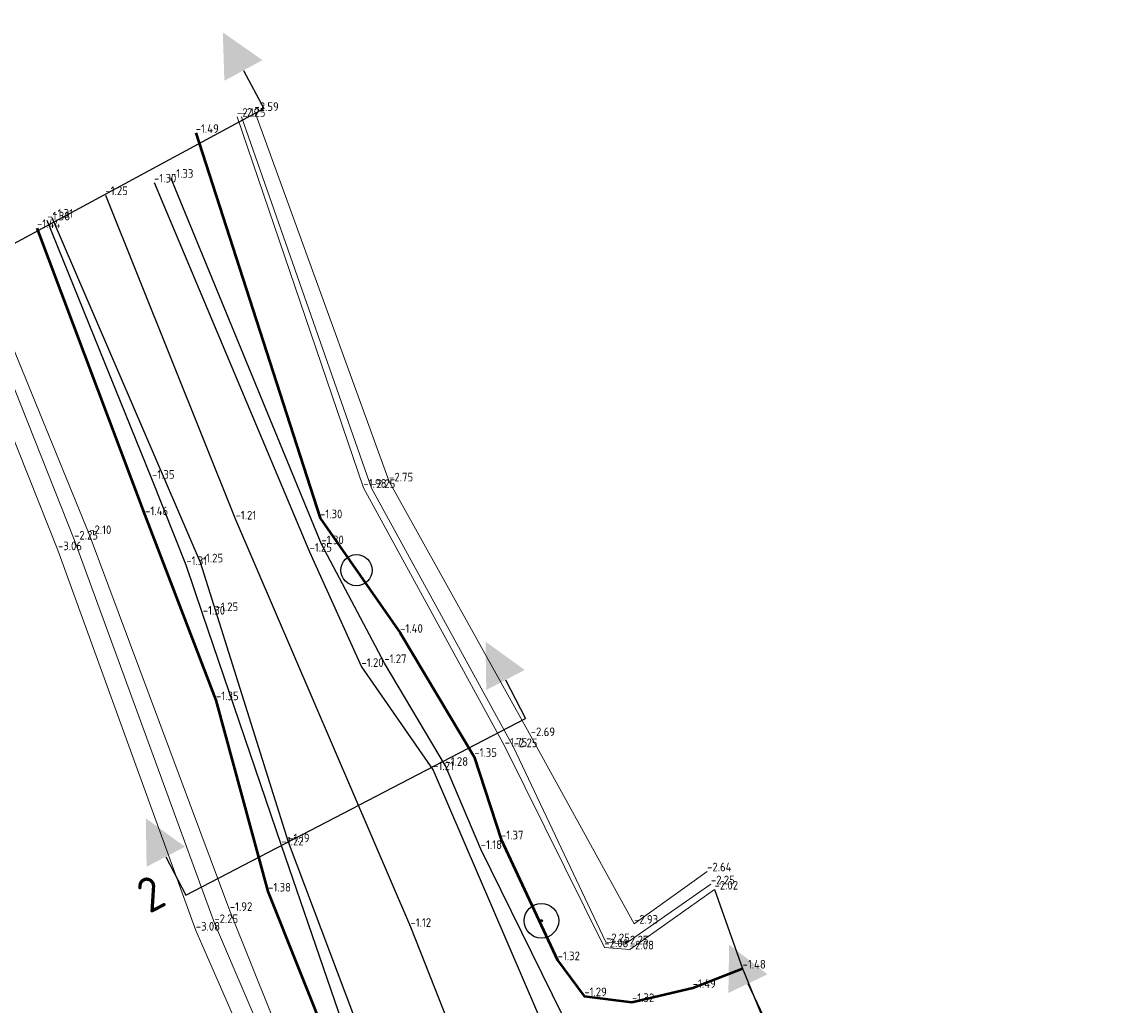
# Model space of a CAD drawing. Header units: metres. Extents: x 113356 to 113455, y 444419 to 444528.
# Tile 9 of 9: x 113415 to 113447, y 444500 to 444528. Entities that reach past the tile are written whole.
import ezdxf
from ezdxf.enums import TextEntityAlignment as Align

# ---------------------------------------------------------------- set-up
doc = ezdxf.new("R2010")
doc.units = ezdxf.units.M
doc.header["$LTSCALE"] = 0.25
doc.layers.get('0').update_dxf_attribs({"linetype": 'CONTINUOUS'})
for name, color, linetype, lineweight in [('B-WE-GR-BOOM-S', 90, 'CONTINUOUS', 25), ('B-WE-GW-GRONDWERKLIJN_KRUIN-G', 90, 'CONTINUOUS', 50), ('B-WE-GW-WATERGANG_BODEM-G', 40, 'CONTINUOUS', 18), ('B-WE-GW-WATERGANG_INSTEEK-G', 62, 'CONTINUOUS', 18), ('B-WE-WH-WATERLIJN-G', 150, 'CONTINUOUS', 18), ('X-XX-AL-HOOGTELABEL-T', 7, 'CONTINUOUS', 25)]:
    doc.layers.add(name, color=color, linetype=linetype, lineweight=lineweight)
for name, color, linetype in [('B-WE-GW-MAAIVELDLIJN-G', 9, 'CONTINUOUS'), ('B-WE-IE-MEUBILAIR_WEGMEUBILAIR_VERKEERSBORD-S', 200, 'CONTINUOUS'), ('B-WE-IE-TERREINAFSCHEIDING_KUNSTMATIG_HEKWERK-G', 20, 'CONTINUOUS'), ('B-WE-VH-KANTVERHARDING_ASFALTVERHARDING-G', 13, 'CONTINUOUS'), ('B-WE-VH-VERHARDING_HALFVERHARDING-G', 13, 'CONTINUOUS'), ('PROFIELEN', 7, 'CONTINUOUS'), ('PRONIVO', 7, 'CONTINUOUS')]:
    doc.layers.add(name, color=color, linetype=linetype)
doc.styles.add('ISO', font='isocp.shx')
doc.styles.get("Standard").update_dxf_attribs({"font": 'isocp.shx'})

# ---------------------------------------------------------------- blocks, each defined once
blk = doc.blocks.new('RONDJE', base_point=(5, 0))
blk.add_circle((5, 0), 0.45)
blk.add_point((5, 0))
blk = doc.blocks.new('RONDJEPUNT', base_point=(5, 0))
blk.add_point((5, 0))
blk.add_blockref('RONDJE', (5, 0))
blk = doc.blocks.new('PROFPIJLE')
at = {"layer": 'PRONIVO', "linetype": 'Continuous'}
blk.add_line((0, 1.25), (0, 0), dxfattribs=at)
blk.add_solid([(0.625, 1.25), (-0.625, 1.25), (0, 2.5)], dxfattribs=at)
blk = doc.blocks.new('PROFPIJLB')
at = {"layer": 'PRONIVO', "linetype": 'Continuous'}
blk.add_line((0, 1.25), (0, 0), dxfattribs=at)
blk.add_solid([(0.625, 1.25), (-0.625, 1.25), (0, 2.5)], dxfattribs=at)
at = {"linetype": 'Continuous', "style": 'ISO'}
blk.add_attdef('DWPNR', text='', height=0.9, dxfattribs=at).set_placement((-1.25, 0), align=Align.RIGHT)
blk = doc.blocks.new('SGR-BOOM_01')
at = {"ltscale": 0.1}
h = blk.add_hatch(color=256, dxfattribs=at)
edge = h.paths.add_edge_path()
edge.add_arc((0, 0), 0.15, 0, 360)
for radius in [2.5, 0.045]:
    blk.add_circle((0, 0), radius)
blk.add_circle((0, 0), 0.15, dxfattribs=at)

msp = doc.modelspace()

# ---------------------------------------------------------------- linework, layer by layer
at = {"layer": 'B-WE-GW-GRONDWERKLIJN_KRUIN-G'}
for points in [[(113420.401, 444524.828, -1.491), (113423.99, 444513.7, -1.302), (113426.302, 444510.394, -1.404), (113428.442, 444506.811, -1.35), (113429.214, 444504.427, -1.366), (113430.847, 444500.937, -1.317), (113431.617, 444499.899, -1.291), (113432.994, 444499.73, -1.321), (113434.748, 444500.139, -1.495), (113436.185, 444500.696, -1.482)], [(113396.671, 444429.583, -1.36), (113400.766, 444431.493, -1.427), (113406.665, 444433.991, -1.375), (113414.302, 444436.609, -1.46), (113420.141, 444438.328, -1.552), (113425.969, 444440.234, -1.676), (113432.647, 444442.13, -1.675), (113436.135, 444443.797, -1.722), (113439.28, 444446.734, -1.711), (113441.332, 444450.563, -1.757), (113442.023, 444454.233, -1.709), (113441.554, 444459.11, -1.554), (113437.362, 444468.94, -1.514), (113433.057, 444479.659, -1.448), (113432.311, 444481.66, -1.449), (113430.636, 444484.782, -1.429), (113427.726, 444489.758, -1.452), (113425.211, 444496.102, -1.331), (113422.49, 444502.921, -1.384), (113420.986, 444508.447, -1.346), (113418.941, 444513.788, -1.458), (113415.82, 444522.08, -1.436)]]:
    msp.add_polyline3d(points, dxfattribs=at)
at = {"layer": 'B-WE-GW-MAAIVELDLIJN-G'}
msp.add_polyline3d([(113417.794, 444523.035, -1.253), (113421.55, 444513.665, -1.213), (113426.599, 444501.902, -1.121), (113431.031, 444490.68, -1.173), (113436.161, 444479.229, -1.303), (113440.942, 444467.662, -1.359), (113444.422, 444458.576, -1.435), (113445.216, 444454.735, -1.48), (113445.053, 444451.03, -1.524), (113443.751, 444447.4, -1.546), (113440.901, 444443.655, -1.567), (113437.172, 444441.216, -1.511), (113432.343, 444439.16, -1.454), (113422.761, 444436.189, -1.381), (113411.993, 444432.401, -1.247), (113401.556, 444428.971, -1.145), (113397.472, 444427.564, -1.18)], dxfattribs=at)
at = {"layer": 'B-WE-GW-WATERGANG_BODEM-G'}
for points in [[(113422.095, 444525.463, -2.588), (113425.983, 444514.765, -2.751), (113430.072, 444507.409, -2.691), (113433.053, 444501.992, -2.929), (113435.163, 444503.505, -2.636)], [(113395.763, 444431.531, -2.846), (113399.938, 444433.07, -2.741), (113406.189, 444435.458, -2.706), (113413.352, 444438.103, -2.714), (113425.653, 444441.826, -2.854), (113432.208, 444443.919, -2.688), (113435.103, 444445.275, -2.98), (113437.864, 444447.727, -2.883), (113439.659, 444450.716, -2.817), (113440.273, 444454.397, -2.885), (113439.337, 444458.177, -2.707), (113435.308, 444468.028, -2.674), (113430.81, 444478.652, -2.883), (113426.101, 444488.769, -2.848), (113420.403, 444501.792, -3.083), (113416.424, 444512.778, -3.057), (113413.306, 444520.603, -3.036)]]:
    msp.add_polyline3d(points, dxfattribs=at)
at = {"layer": 'B-WE-GW-WATERGANG_INSTEEK-G'}
for points in [[(113421.594, 444525.294, -2.119), (113425.242, 444514.583, -1.978), (113429.319, 444507.107, -1.753), (113432.198, 444501.31, -2.056), (113432.932, 444501.251, -2.078), (113435.376, 444502.978, -2.022)], [(113395.981, 444430.956, -2.222), (113400.324, 444432.393, -1.942), (113406.3, 444434.722, -1.864), (113413.649, 444437.476, -1.928), (113425.741, 444440.887, -2.021), (113432.493, 444443.123, -2.022), (113435.602, 444444.5, -2.028), (113438.641, 444447.259, -2.005), (113440.582, 444450.547, -2.146), (113441.079, 444454.452, -2.087), (113440.113, 444458.616, -2.012), (113436.064, 444468.42, -2.062), (113431.561, 444478.963, -2.046), (113426.683, 444489.152, -2.17), (113421.384, 444502.362, -1.922), (113417.327, 444513.244, -2.101), (113414.133, 444521.052, -2.149)]]:
    msp.add_polyline3d(points, dxfattribs=at)
at = {"layer": 'B-WE-IE-TERREINAFSCHEIDING_KUNSTMATIG_HEKWERK-G'}
msp.add_polyline3d([(113435.376, 444502.978, -2.022), (113436.185, 444500.696, -1.482), (113436.774, 444499.261, -1.415), (113437.613, 444497.219, -1.556), (113437.796, 444494.495, -2.123)], dxfattribs=at)
at = {"layer": 'B-WE-VH-KANTVERHARDING_ASFALTVERHARDING-G'}
for points in [[(113419.198, 444523.396, -1.298), (113423.685, 444512.735, -1.245), (113425.185, 444509.408, -1.201), (113427.255, 444506.426, -1.21), (113431.121, 444497.422, -1.175), (113433.824, 444490.903, -1.218), (113434.684, 444488.686, -1.25), (113434.96, 444486.957, -1.265), (113435.246, 444485.678, -1.276), (113438.462, 444477.901, -1.297), (113442.584, 444468.242, -1.345), (113445.511, 444461.303, -1.377), (113447.164, 444456.077, -1.406), (113447.252, 444450.392, -1.441), (113446.187, 444447.061, -1.49), (113444.401, 444444.067, -1.511), (113440.471, 444440.524, -1.555), (113433.155, 444437.168, -1.498), (113425.389, 444434.507, -1.465), (113415.039, 444431.216, -1.347), (113406.13, 444427.991, -1.214), (113404.61, 444427.641, -1.214), (113401.256, 444426.845, -1.194), (113398.204, 444425.82, -1.208)], [(113439.658, 444467.39, -1.368), (113434.955, 444478.5, -1.339), (113433.268, 444482.318, -1.316), (113432.191, 444484.53, -1.292), (113429.528, 444488.531, -1.244), (113428.834, 444490.092, -1.209), (113425.216, 444498.676, -1.171), (113423.076, 444504.344, -1.19), (113420.977, 444511.019, -1.248), (113420.543, 444512.427, -1.25), (113416.259, 444522.377, -1.315)]]:
    msp.add_polyline3d(points, dxfattribs=at)
at = {"layer": 'B-WE-VH-VERHARDING_HALFVERHARDING-G'}
for points in [[(113442.883, 444468.448, -1.362), (113438.75, 444478.123, -1.315), (113436.676, 444483.591, -1.312), (113435.357, 444487.388, -1.292), (113434.006, 444490.994, -1.238), (113432.709, 444495.184, -1.161), (113431.849, 444497.332, -1.174), (113431.283, 444498.743, -1.182), (113428.629, 444504.149, -1.177), (113427.609, 444506.551, -1.279), (113425.845, 444509.521, -1.271), (113424.03, 444512.952, -1.303), (113419.685, 444523.532, -1.327)], [(113439.263, 444467.181, -1.401), (113434.765, 444478.334, -1.352), (113433.029, 444482.247, -1.363), (113431.798, 444484.32, -1.333), (113430.349, 444486.43, -1.34), (113429.367, 444488.363, -1.3), (113428.47, 444489.96, -1.269), (113424.857, 444498.478, -1.229), (113422.876, 444504.253, -1.223), (113420.605, 444510.917, -1.3), (113420.129, 444512.35, -1.31), (113419.137, 444514.841, -1.347), (113416.116, 444522.303, -1.378)]]:
    msp.add_polyline3d(points, dxfattribs=at)
at = {"layer": 'B-WE-WH-WATERLIJN-G'}
for points in [[(113421.725, 444525.297, -2.25), (113425.473, 444514.574, -2.25), (113429.577, 444507.089, -2.25), (113432.242, 444501.458, -2.25), (113432.784, 444501.397, -2.25), (113435.272, 444503.13, -2.25)], [(113395.872, 444431.101, -2.25), (113400.187, 444432.584, -2.25), (113406.309, 444435.029, -2.25), (113413.542, 444437.594, -2.25), (113425.735, 444441.196, -2.25), (113432.381, 444443.412, -2.25), (113435.416, 444444.682, -2.25), (113438.311, 444447.453, -2.25), (113440.178, 444450.655, -2.25), (113440.674, 444454.464, -2.25), (113439.918, 444458.455, -2.25), (113435.75, 444468.185, -2.25), (113431.332, 444478.905, -2.25), (113426.543, 444488.921, -2.25), (113420.938, 444502.011, -2.25), (113416.89, 444513.086, -2.25), (113413.822, 444520.82, -2.25)]]:
    msp.add_polyline3d(points, dxfattribs=at)
at = {"layer": 'PROFIELEN'}
for p, q in [((113413.235, 444520.596, -3.021), (113422.371, 444525.533, -2.971)), ((113420.114, 444502.818, -2.733), (113429.92, 444507.922, -2.914))]:
    msp.add_line(p, q, dxfattribs=at)

# ---------------------------------------------------------------- block references
at = {"layer": 'B-WE-GR-BOOM-S', "linetype": 'Continuous', "xscale": 0.2, "yscale": 0.2, "zscale": 0.2}
msp.add_blockref('SGR-BOOM_01', (113430.378, 444502.079, -1.641), dxfattribs=at)
at = {"layer": 'B-WE-IE-MEUBILAIR_WEGMEUBILAIR_VERKEERSBORD-S', "linetype": 'Continuous'}
msp.add_blockref('RONDJEPUNT', (113425.04, 444512.201, -1.46), dxfattribs=at)
at = {"layer": 'PROFIELEN'}
for name, p, rotation in [('PROFPIJLE', (113422.371, 444525.533), 28.38614534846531), ('PROFPIJLE', (113429.92, 444507.922), 27.49567513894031), ('PROFPIJLB', (113420.114, 444502.818), 27.49567513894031), ('PROFPIJLE', (113436.88, 444499.134), 25.61685398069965)]:
    msp.add_blockref(name, p, dxfattribs=dict(at, rotation=rotation))

# ---------------------------------------------------------------- texts
at = {"layer": 'PROFIELEN', "linetype": 'Continuous', "style": 'ISO'}
msp.add_text('2 ', height=1, rotation=387.4957, dxfattribs=at).set_placement((113420.114, 444502.818, -2.733), align=Align.RIGHT)
at = {"layer": 'X-XX-AL-HOOGTELABEL-T', "linetype": 'Continuous'}
for s, p in [('-2.12', (113421.594, 444525.294, -2.119)), ('-2.25', (113421.725, 444525.297, -2.25)), ('-2.59', (113422.095, 444525.463, -2.588)), ('-1.49', (113420.401, 444524.828, -1.491)), ('-1.30', (113419.198, 444523.396, -1.298)), ('-1.33', (113419.685, 444523.532, -1.327)), ('-1.25', (113417.794, 444523.035, -1.253)), ('-1.31', (113416.259, 444522.377, -1.315)), ('-1.44', (113415.82, 444522.08, -1.436)), ('-1.38', (113416.116, 444522.303, -1.378)), ('-1.35', (113419.137, 444514.841, -1.347)), ('-2.75', (113425.983, 444514.765, -2.751)), ('-1.98', (113425.242, 444514.583, -1.978)), ('-2.25', (113425.473, 444514.574, -2.25)), ('-1.46', (113418.941, 444513.788, -1.458)), ('-1.21', (113421.55, 444513.665, -1.213)), ('-1.30', (113423.99, 444513.7, -1.302)), ('-2.25', (113416.89, 444513.086, -2.25)), ('-2.10', (113417.327, 444513.244, -2.101)), ('-3.06', (113416.424, 444512.778, -3.057)), ('-1.30', (113424.03, 444512.952, -1.303)), ('-1.25', (113423.685, 444512.735, -1.245)), ('-1.31', (113420.129, 444512.35, -1.31)), ('-1.25', (113420.543, 444512.427, -1.25)), ('-1.30', (113420.605, 444510.917, -1.3)), ('-1.25', (113420.977, 444511.019, -1.248)), ('-1.40', (113426.302, 444510.394, -1.404)), ('-1.20', (113425.185, 444509.408, -1.201)), ('-1.27', (113425.845, 444509.521, -1.271)), ('-1.35', (113420.986, 444508.447, -1.346)), ('-2.69', (113430.072, 444507.409, -2.691)), ('-1.75', (113429.319, 444507.107, -1.753)), ('-2.25', (113429.577, 444507.089, -2.25)), ('-1.35', (113428.442, 444506.811, -1.35)), ('-1.21', (113427.255, 444506.426, -1.21)), ('-1.28', (113427.609, 444506.551, -1.279)), ('-1.22', (113422.876, 444504.253, -1.223)), ('-1.19', (113423.076, 444504.344, -1.19)), ('-1.18', (113428.629, 444504.149, -1.177)), ('-1.37', (113429.214, 444504.427, -1.366)), ('-2.64', (113435.163, 444503.505, -2.636)), ('-1.38', (113422.49, 444502.921, -1.384)), ('-2.25', (113435.272, 444503.13, -2.25)), ('-2.02', (113435.376, 444502.978, -2.022)), ('-2.02', (113435.376, 444502.978, -2.022)), ('-1.92', (113421.384, 444502.362, -1.922)), ('-2.25', (113420.938, 444502.011, -2.25)), ('-2.93', (113433.053, 444501.992, -2.929)), ('-3.08', (113420.403, 444501.792, -3.083)), ('-1.12', (113426.599, 444501.902, -1.121)), ('-2.06', (113432.198, 444501.31, -2.056)), ('-2.25', (113432.242, 444501.458, -2.25)), ('-2.25', (113432.784, 444501.397, -2.25)), ('-2.08', (113432.932, 444501.251, -2.078)), ('-1.32', (113430.847, 444500.937, -1.317)), ('-1.48', (113436.186, 444500.696, -1.482)), ('-1.48', (113436.186, 444500.696, -1.482)), ('-1.49', (113434.748, 444500.139, -1.495)), ('-1.29', (113431.617, 444499.899, -1.291)), ('-1.32', (113432.994, 444499.73, -1.321))]:
    msp.add_text(s, height=0.25, dxfattribs=at).set_placement(p)

doc.saveas('drawing.dxf')
